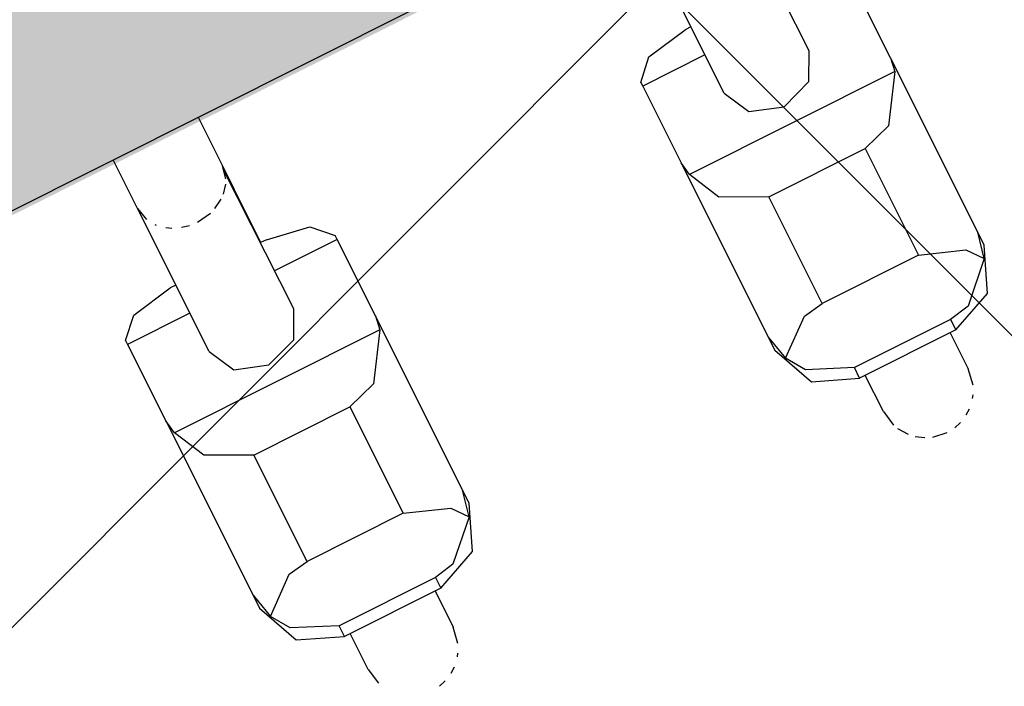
# Model space of a CAD drawing. Header units: metres. Extents: x 7472034 to 8439876, y 5890181 to 5961460.
# Tile 50 of 202: x 8439500.445 to 8439500.756, y 5890382.215 to 5890382.426. Entities that reach past the tile are written whole.
import ezdxf
from ezdxf import colors
from ezdxf.entities.mleader import LeaderData, LeaderLine
from ezdxf.math import Vec2, Vec3

# ---------------------------------------------------------------- set-up
doc = ezdxf.new("R2010")
doc.units = ezdxf.units.M
doc.header["$MEASUREMENT"] = 0
doc.linetypes.add('$0$L218_500', pattern=[1, 0.5, -0.5])
doc.linetypes.add('DASHDOT', pattern=[25.399999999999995, 12.7, -6.349999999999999, 0, -6.349999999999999])
doc.layers.get('0').update_dxf_attribs({"linetype": 'CONTINUOUS', "lineweight": 5})
doc.layers.get('Defpoints').update_dxf_attribs({"linetype": 'CONTINUOUS'})
for name, color, linetype, lineweight in [('### Krawężnik', 6, 'CONTINUOUS', 35), ('_a_widok', 7, 'CONTINUOUS', 5), ('_IS.KD.opis.2', 7, 'CONTINUOUS', 18), ('_T_LPG', 52, 'DASHDOT', 50), ('KOLOR-OBIEKT', 21, 'CONTINUOUS', 13), ('PALIWA', 1, 'CONTINUOUS', 20), ('ZAG-obrys 018 wymiary', 7, 'CONTINUOUS', 18), ('ZAG-OBRYS013', 7, 'CONTINUOUS', 13)]:
    doc.layers.add(name, color=color, linetype=linetype, lineweight=lineweight)
for name, color, linetype in [('100_rzut_wym_wew', 7, 'CONTINUOUS'), ('2D - Ogólne', 7, 'CONTINUOUS'), ('_IS.BLOK.KD.doziemne', 7, 'CONTINUOUS')]:
    doc.layers.add(name, color=color, linetype=linetype)
doc.layers.add('_IS_NO', color=11, linetype='CONTINUOUS', lineweight=20, plot=False)
doc.styles.add('DIM', font='simplex.shx', dxfattribs={"width": 0.8})
doc.styles.add('RS', font='Romans.shx', dxfattribs={"width": 0.7})
doc.dimstyles.new('DIM-WEW_500', dxfattribs={"dimscale": 5, "dimtxt": 18, "dimasz": 10, "dimexe": 4, "dimexo": 8, "dimgap": 5, "dimtad": 1, "dimlfac": 0.01, "dimzin": 9, "dimdsep": 46, "dimtxsty": 'DIM', "dimblk": 'ARCHTICK', "dimcen": 5, "dimclrt": 112, "dimadec": 4, "dimazin": 2, "dimtfac": 4, "dimtmove": 0, "dimatfit": 3, "dimldrblk": 'ARCHTICK', "dimfxl": 0, "dimtolj": 1, "dimlwd": 13, "dimarcsym": 0})
pattern_1 = [(45, (967499.202946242, -71042.94610979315), (-0.2245064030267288, 0.2245064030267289), []), (135, (967499.202946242, -71042.94610979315), (-0.2245064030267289, -0.2245064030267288), [])]
pattern_2 = [(45, (967499.2092647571, -71042.97165620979), (-0.2245064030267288, 0.2245064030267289), []), (135, (967499.2092647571, -71042.97165620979), (-0.2245064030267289, -0.2245064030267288), [])]

# ---------------------------------------------------------------- blocks, each defined once
blk = doc.blocks.new('dystr.4.w')
for p, q in [((7365190.579152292, 6042786.236293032), (7365190.574589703, 6042786.236293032)), ((7365190.640695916, 6042786.236293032), (7365190.579152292, 6042786.236293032)), ((7365190.636185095, 6042786.163016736), (7365190.636185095, 6042786.235569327)), ((7365190.667728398, 6042786.236293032), (7365190.640695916, 6042786.236293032)), ((7365190.669089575, 6042786.236293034), (7365190.667728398, 6042786.236293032)), ((7365190.667728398, 6042786.214293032), (7365190.667728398, 6042786.236293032)), ((7365190.554625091, 6042786.216293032), (7365190.558372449, 6042786.216293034)), ((7365190.554625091, 6042786.182293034), (7365190.554625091, 6042786.216293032)), ((7365190.55837245, 6042786.182293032), (7365190.558372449, 6042786.216293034)), ((7365190.581056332, 6042786.182293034), (7365190.581056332, 6042786.216293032)), ((7365190.581056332, 6042786.216293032), (7365190.618653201, 6042786.216293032)), ((7365190.618653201, 6042786.216293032), (7365190.618653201, 6042786.18229303)), ((7365190.677644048, 6042786.214293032), (7365190.677644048, 6042786.216293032)), ((7365190.541880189, 6042786.214293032), (7365190.554625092, 6042786.214293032)), ((7365190.654212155, 6042786.214293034), (7365190.704665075, 6042786.214293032)), ((7365190.704665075, 6042786.214293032), (7365190.721847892, 6042786.214293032)), ((7365190.554625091, 6042786.184293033), (7365190.541880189, 6042786.184293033)), ((7365190.55837245, 6042786.182293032), (7365190.554625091, 6042786.182293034)), ((7365190.618653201, 6042786.18229303), (7365190.581056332, 6042786.182293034)), ((7365190.654212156, 6042786.184293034), (7365190.703684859, 6042786.184482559)), ((7365190.667728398, 6042786.162293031), (7365190.667728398, 6042786.184344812)), ((7365190.677644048, 6042786.182293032), (7365190.677644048, 6042786.184382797)), ((7365190.677644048, 6042786.184293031), (7365190.704665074, 6042786.184293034)), ((7365190.704665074, 6042786.184293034), (7365190.679524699, 6042786.184390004)), ((7365190.721847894, 6042786.184293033), (7365190.704665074, 6042786.184293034)), ((7365190.721847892, 6042786.168793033), (7365190.721847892, 6042786.168793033)), ((7365190.574589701, 6042786.162293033), (7365190.579152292, 6042786.162293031)), ((7365190.579152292, 6042786.162293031), (7365190.640695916, 6042786.162293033)), ((7365190.640695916, 6042786.162293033), (7365190.667728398, 6042786.162293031)), ((7365190.667728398, 6042786.162293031), (7365190.669089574, 6042786.162293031)), ((7365190.579152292, 6042786.054293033), (7365190.574589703, 6042786.054293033)), ((7365190.640695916, 6042786.054293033), (7365190.579152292, 6042786.054293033)), ((7365190.667728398, 6042786.054293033), (7365190.640695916, 6042786.054293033)), ((7365190.669089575, 6042786.054293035), (7365190.667728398, 6042786.054293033)), ((7365190.667728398, 6042786.032293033), (7365190.667728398, 6042786.054293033)), ((7365190.636185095, 6042785.981016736), (7365190.636185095, 6042786.053569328)), ((7365190.554625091, 6042786.034293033), (7365190.558372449, 6042786.034293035)), ((7365190.554625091, 6042786.000293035), (7365190.554625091, 6042786.034293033)), ((7365190.55837245, 6042786.000293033), (7365190.558372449, 6042786.034293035)), ((7365190.581056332, 6042786.000293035), (7365190.581056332, 6042786.034293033)), ((7365190.581056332, 6042786.034293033), (7365190.618653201, 6042786.034293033)), ((7365190.618653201, 6042786.034293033), (7365190.618653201, 6042786.000293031)), ((7365190.677644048, 6042786.032293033), (7365190.677644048, 6042786.034293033)), ((7365190.541880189, 6042786.032293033), (7365190.554625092, 6042786.032293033)), ((7365190.654212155, 6042786.032293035), (7365190.704665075, 6042786.032293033)), ((7365190.554625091, 6042786.002293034), (7365190.541880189, 6042786.002293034)), ((7365190.654212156, 6042786.002293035), (7365190.703684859, 6042786.00248256)), ((7365190.55837245, 6042786.000293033), (7365190.554625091, 6042786.000293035)), ((7365190.618653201, 6042786.000293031), (7365190.581056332, 6042786.000293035)), ((7365190.574589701, 6042785.980293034), (7365190.579152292, 6042785.980293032)), ((7365190.579152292, 6042785.980293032), (7365190.640695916, 6042785.980293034)), ((7365190.640695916, 6042785.980293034), (7365190.667728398, 6042785.980293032))]:
    blk.add_line(p, q)
at = {"ltscale": 0.1}
blk.add_lwpolyline([(7365190.721847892, 6042786.108326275), (7365191.301847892, 6042786.108326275), (7365191.301847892, 6042786.290326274), (7365190.721847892, 6042786.290326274)], close=True, dxfattribs=at)
for points in [[(7365190.574589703, 6042786.236293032), (7365190.560472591, 6042786.230435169), (7365190.554625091, 6042786.216293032), (7365190.554625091, 6042786.216293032)], [(7365190.579152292, 6042786.236293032), (7365190.57073965, 6042786.234400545)], [(7365190.618653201, 6042786.216293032), (7365190.625654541, 6042786.230435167), (7365190.636185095, 6042786.235569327)], [(7365190.636185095, 6042786.235569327), (7365190.640695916, 6042786.236293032)], [(7365190.669089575, 6042786.236293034), (7365190.675138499, 6042786.230435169), (7365190.677644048, 6042786.216293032)], [(7365190.558372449, 6042786.216293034), (7365190.564667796, 6042786.230435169), (7365190.57073965, 6042786.234400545)], [(7365190.57073965, 6042786.234400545), (7365190.579988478, 6042786.223092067), (7365190.581056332, 6042786.216293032)], [(7365190.541880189, 6042786.214293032), (7365190.536618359, 6042786.213336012)], [(7365190.54188019, 6042786.214293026), (7365190.53661836, 6042786.213336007)], [(7365190.54188019, 6042786.214293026), (7365190.53661836, 6042786.213336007)], [(7365190.654212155, 6042786.214293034), (7365190.645523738, 6042786.209899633), (7365190.641924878, 6042786.199293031), (7365190.645523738, 6042786.18868643), (7365190.654212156, 6042786.184293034)], [(7365190.704665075, 6042786.214293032), (7365190.700346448, 6042786.213336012)], [(7365190.697681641, 6042786.211634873), (7365190.697369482, 6042786.21136276)], [(7365190.69526018, 6042786.208946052), (7365190.694314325, 6042786.207375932)], [(7365190.693140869, 6042786.204496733), (7365190.692581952, 6042786.202016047)], [(7365190.692377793, 6042786.199293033), (7365190.69306023, 6042786.19436363)], [(7365190.527177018, 6042786.196469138), (7365190.527836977, 6042786.194094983)], [(7365190.529163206, 6042786.191377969), (7365190.53047535, 6042786.189575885)], [(7365190.693714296, 6042786.19248972), (7365190.695450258, 6042786.189370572)], [(7365190.696607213, 6042786.187968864), (7365190.699056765, 6042786.185946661)], [(7365190.532916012, 6042786.18727927), (7365190.533885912, 6042786.186610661)], [(7365190.536618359, 6042786.185250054), (7365190.541880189, 6042786.184293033)], [(7365190.536618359, 6042786.185250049), (7365190.54188019, 6042786.184293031)], [(7365190.536618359, 6042786.185250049), (7365190.54188019, 6042786.184293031)], [(7365190.700553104, 6042786.185157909), (7365190.704665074, 6042786.184293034)], [(7365190.55462509, 6042786.182293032), (7365190.560472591, 6042786.168150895), (7365190.574589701, 6042786.162293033)], [(7365190.570739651, 6042786.164185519), (7365190.559652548, 6042786.175494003), (7365190.55837245, 6042786.182293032)], [(7365190.581056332, 6042786.182293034), (7365190.575804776, 6042786.168150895), (7365190.570739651, 6042786.164185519)], [(7365190.636185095, 6042786.163016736), (7365190.621760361, 6042786.172432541), (7365190.618653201, 6042786.182293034)], [(7365190.677644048, 6042786.182293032), (7365190.675138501, 6042786.168150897), (7365190.669089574, 6042786.162293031)], [(7365190.570739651, 6042786.164185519), (7365190.579152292, 6042786.162293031)], [(7365190.640695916, 6042786.162293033), (7365190.636185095, 6042786.163016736)], [(7365190.574589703, 6042786.054293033), (7365190.560472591, 6042786.04843517), (7365190.554625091, 6042786.034293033), (7365190.554625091, 6042786.034293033)], [(7365190.579152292, 6042786.054293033), (7365190.57073965, 6042786.052400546)], [(7365190.636185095, 6042786.053569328), (7365190.640695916, 6042786.054293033)], [(7365190.669089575, 6042786.054293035), (7365190.675138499, 6042786.04843517), (7365190.677644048, 6042786.034293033)], [(7365190.558372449, 6042786.034293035), (7365190.564667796, 6042786.04843517), (7365190.57073965, 6042786.052400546)], [(7365190.57073965, 6042786.052400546), (7365190.579988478, 6042786.041092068), (7365190.581056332, 6042786.034293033)], [(7365190.618653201, 6042786.034293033), (7365190.625654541, 6042786.048435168), (7365190.636185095, 6042786.053569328)], [(7365190.535090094, 6042786.03066146), (7365190.531977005, 6042786.028542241)], [(7365190.541880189, 6042786.032293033), (7365190.536618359, 6042786.031336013)], [(7365190.54188019, 6042786.032293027), (7365190.53661836, 6042786.031336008)], [(7365190.54188019, 6042786.032293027), (7365190.53661836, 6042786.031336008)], [(7365190.654212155, 6042786.032293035), (7365190.645523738, 6042786.027899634), (7365190.641924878, 6042786.017293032), (7365190.645523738, 6042786.00668643), (7365190.654212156, 6042786.002293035)], [(7365190.530343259, 6042786.026852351), (7365190.528655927, 6042786.024324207)], [(7365190.527655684, 6042786.021970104), (7365190.526909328, 6042786.017293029)], [(7365190.527177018, 6042786.014469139), (7365190.527836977, 6042786.012094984)], [(7365190.529163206, 6042786.009377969), (7365190.53047535, 6042786.007575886)], [(7365190.532916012, 6042786.005279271), (7365190.533885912, 6042786.004610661)], [(7365190.536618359, 6042786.003250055), (7365190.541880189, 6042786.002293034)], [(7365190.536618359, 6042786.003250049), (7365190.54188019, 6042786.002293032)], [(7365190.536618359, 6042786.003250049), (7365190.54188019, 6042786.002293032)], [(7365190.55462509, 6042786.000293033), (7365190.560472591, 6042785.986150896), (7365190.574589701, 6042785.980293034)], [(7365190.570739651, 6042785.98218552), (7365190.559652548, 6042785.993494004), (7365190.55837245, 6042786.000293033)], [(7365190.581056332, 6042786.000293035), (7365190.575804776, 6042785.986150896), (7365190.570739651, 6042785.98218552)], [(7365190.636185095, 6042785.981016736), (7365190.621760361, 6042785.990432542), (7365190.618653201, 6042786.000293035)], [(7365190.570739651, 6042785.98218552), (7365190.579152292, 6042785.980293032)], [(7365190.640695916, 6042785.980293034), (7365190.636185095, 6042785.981016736)]]:
    blk.add_lwpolyline(points)
blk = doc.blocks.new('A$C7D7B3C0A')
at = {"layer": '2D - Ogólne', "lineweight": 5, "rotation": 180.0000000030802}
blk.add_blockref('dystr.4.w', (7365202.711523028, 6042788.803173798), dxfattribs=at)
blk = doc.blocks.new('_Oblique')
at = {"color": 0, "linetype": 'ByBlock', "lineweight": -2}
blk.add_line((-0.5, -0.5), (0.5, 0.5), dxfattribs=at)
blk = doc.blocks.new('*D80')
at = {"layer": 'Defpoints', "color": 0, "linetype": 'Continuous', "lineweight": 60}
for p in [(8439499.288762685, 5890395.196211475), (8439510.439764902, 5890383.669162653), (8439506.139698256, 5890381.515762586)]:
    blk.add_point(p, dxfattribs=at)
at = {"layer": 'ZAG-obrys 018 wymiary', "color": 0, "linetype": 'Continuous', "lineweight": -2}
for p, q in [((8439500.004080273, 5890395.554430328), (8439503.946488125, 5890397.528720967)), ((8439506.855015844, 5890381.87398144), (8439510.797423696, 5890383.84827208))]:
    blk.add_line(p, q, dxfattribs=at)
at = {"layer": 'ZAG-obrys 018 wymiary', "color": 0, "linetype": 'Continuous', "lineweight": 13}
blk.add_line((8439503.588829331, 5890397.349611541), (8439510.439764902, 5890383.669162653), dxfattribs=at)
at = {"layer": 'ZAG-obrys 018 wymiary', "color": 0, "linetype": 'Continuous', "lineweight": 13, "xscale": 0.3, "yscale": 0.3, "zscale": 0.3}
for p, rotation in [((8439503.588829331, 5890397.349611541), 116.6009277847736), ((8439510.439764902, 5890383.669162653), 296.6009277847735)]:
    blk.add_blockref('_Oblique', p, dxfattribs=dict(at, rotation=rotation))
at = {"layer": 'ZAG-obrys 018 wymiary', "color": 112, "linetype": 'Continuous', "lineweight": 25, "insert": (8439508.246278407, 5890389.389239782), "char_height": 0.8, "attachment_point": 5, "rotation": 296.6009277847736, "style": 'RS'}
blk.add_mtext('\\A1;15.3', dxfattribs=at)
blk = doc.blocks.new('_ArchTick')
at = {"layer": '100_rzut_wym_wew', "color": 0, "linetype": 'Continuous', "const_width": 0.15}
blk.add_lwpolyline([(-0.5, -0.5), (0.5, 0.5)], dxfattribs=at)
blk = doc.blocks.new('*D102')
at = {"layer": 'Defpoints', "color": 0, "linetype": 'Continuous', "lineweight": 60}
for p in [(8439508.583486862, 5890382.740478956), (8439499.059733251, 5890379.425490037), (8439499.642017, 5890378.262743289)]:
    blk.add_point(p, dxfattribs=at)
at = {"layer": 'ZAG-obrys 018 wymiary', "color": 0, "linetype": 'Continuous', "lineweight": -2}
for p, q in [((8439508.225268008, 5890383.455796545), (8439507.822093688, 5890384.260884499)), ((8439499.283798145, 5890378.978060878), (8439498.880623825, 5890379.783148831))]:
    blk.add_line(p, q, dxfattribs=at)
at = {"layer": 'ZAG-obrys 018 wymiary', "color": 0, "linetype": 'Continuous', "lineweight": 13}
blk.add_line((8439508.001203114, 5890383.903225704), (8439499.059733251, 5890379.425490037), dxfattribs=at)
at = {"layer": 'ZAG-obrys 018 wymiary', "color": 0, "linetype": 'Continuous', "lineweight": 13, "xscale": 0.3, "yscale": 0.3, "zscale": 0.3}
for p, rotation in [((8439508.001203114, 5890383.903225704), 26.60092778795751), ((8439499.059733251, 5890379.425490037), 206.6009277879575)]:
    blk.add_blockref('_Oblique', p, dxfattribs=dict(at, rotation=rotation))
at = {"layer": 'ZAG-obrys 018 wymiary', "color": 112, "linetype": 'Continuous', "lineweight": 25, "insert": (8439503.2841115, 5890382.212017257), "char_height": 0.8, "attachment_point": 5, "rotation": 26.600927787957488, "style": 'RS'}
blk.add_mtext('\\A1;10', dxfattribs=at)
blk = doc.blocks.new('*D142')
at = {"layer": 'Defpoints', "color": 0, "linetype": 'Continuous', "lineweight": 60}
for p in [(8439501.07687633, 5890391.760996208), (8439499.839085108, 5890366.792824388), (8439500.37198268, 5890366.766406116)]:
    blk.add_point(p, dxfattribs=at)
at = {"layer": 'ZAG-obrys 018 wymiary', "color": 0, "linetype": 'Continuous', "lineweight": 13}
blk.add_line((8439501.609773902, 5890391.734577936), (8439500.37198268, 5890366.766406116), dxfattribs=at)
at = {"layer": 'ZAG-obrys 018 wymiary', "color": 0, "linetype": 'Continuous', "lineweight": -2}
for p, q in [((8439501.609773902, 5890391.734577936), (8439502.009283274, 5890391.714772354)), ((8439500.37198268, 5890366.766406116), (8439500.771492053, 5890366.746600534))]:
    blk.add_line(p, q, dxfattribs=at)
at = {"layer": 'ZAG-obrys 018 wymiary', "color": 0, "linetype": 'Continuous', "lineweight": 13, "xscale": 0.3, "yscale": 0.3, "zscale": 0.3}
for p, rotation in [((8439501.609773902, 5890391.734577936), 87.16189876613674), ((8439500.37198268, 5890366.766406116), 267.1618987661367)]:
    blk.add_blockref('_Oblique', p, dxfattribs=dict(at, rotation=rotation))
at = {"layer": 'ZAG-obrys 018 wymiary', "color": 112, "linetype": 'Continuous', "lineweight": 25, "insert": (8439500.180271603, 5890375.01709125), "char_height": 0.8, "attachment_point": 5, "rotation": 87.16189876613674, "style": 'RS'}
blk.add_mtext('\\A1;25', dxfattribs=at)
blk = doc.blocks.new('*D144')
at = {"layer": 'Defpoints', "color": 0, "linetype": 'Continuous', "lineweight": 60}
for p in [(8439499.048492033, 5890390.910444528), (8439493.19273551, 5890368.256074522), (8439494.279393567, 5890367.975192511)]:
    blk.add_point(p, dxfattribs=at)
at = {"layer": 'ZAG-obrys 018 wymiary', "color": 0, "linetype": 'Continuous', "lineweight": -2}
for p, q in [((8439499.823035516, 5890390.71023865), (8439500.522421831, 5890390.529459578)), ((8439493.967278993, 5890368.055868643), (8439494.666665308, 5890367.875089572))]:
    blk.add_line(p, q, dxfattribs=at)
at = {"layer": 'ZAG-obrys 018 wymiary', "color": 0, "linetype": 'Continuous', "lineweight": 13}
blk.add_line((8439500.13515009, 5890390.629562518), (8439494.279393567, 5890367.975192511), dxfattribs=at)
at = {"layer": 'ZAG-obrys 018 wymiary', "color": 0, "linetype": 'Continuous', "lineweight": 13, "xscale": 0.3, "yscale": 0.3, "zscale": 0.3}
for p, rotation in [((8439500.13515009, 5890390.629562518), 75.5072587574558), ((8439494.279393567, 5890367.975192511), 255.5072587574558)]:
    blk.add_blockref('_Oblique', p, dxfattribs=dict(at, rotation=rotation))
at = {"layer": 'ZAG-obrys 018 wymiary', "color": 112, "linetype": 'Continuous', "lineweight": 25, "insert": (8439497.511322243, 5890382.876199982), "char_height": 0.8, "attachment_point": 5, "rotation": 75.5072587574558, "style": 'RS'}
blk.add_mtext('\\A1;23.4', dxfattribs=at)
blk = doc.blocks.new('A$C1D2679FE')
at = {"layer": 'KOLOR-OBIEKT', "lineweight": 9, "ltscale": 200}
h = blk.add_hatch(dxfattribs=at)
h.set_pattern_fill('ANSI37', color=253, scale=0.1, angle=16)
h.set_pattern_definition([(61, (-7471780.020262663, -5961378.212846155), (-0.2776917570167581, 0.153927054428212), []), (151, (-7471780.020262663, -5961378.212846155), (-0.153927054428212, -0.2776917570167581), [])])
edge = h.paths.add_edge_path()
edge.add_line((196.975401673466, 33.54016214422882), (192.3495923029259, 34.13512154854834))
edge.add_line((192.3495923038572, 34.13512154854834), (187.7176397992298, 34.7308710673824))
edge.add_line((187.7176398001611, 34.7308710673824), (178.5077782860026, 36.15998750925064))
edge.add_line((178.5077782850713, 36.15998750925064), (176.6601969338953, 36.5026140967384))
edge.add_arc((181.3685569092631, 38.18527459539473), 5.000000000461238, 199.6657310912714, 261.1796204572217)
edge.add_line((180.6018702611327, 33.24440507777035), (187.358021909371, 32.19603671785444))
edge.add_line((187.3580219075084, 32.19603671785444), (192.0230219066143, 31.59603671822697))
edge.add_line((192.0230219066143, 31.59603671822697), (196.6880219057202, 30.9960367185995))
edge.add_line((196.6880219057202, 30.9960367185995), (201.9780219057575, 30.48103671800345))
edge.add_line((201.9780219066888, 30.48103671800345), (207.2680219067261, 29.96603671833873))
edge.add_line((207.2680219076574, 29.96603671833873), (216.468021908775, 29.35603671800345))
edge.add_line((216.4680219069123, 29.35603671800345), (221.8830219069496, 29.11103671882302))
edge.add_line((221.8830219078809, 29.11103671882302), (227.2980219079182, 28.86603671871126))
edge.add_line((227.2980219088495, 28.86603671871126), (233.718021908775, 28.60103671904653))
edge.add_line((233.7180219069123, 28.60103671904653), (240.1380219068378, 28.33603671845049))
edge.add_line((240.1380219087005, 28.33603671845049), (245.3280219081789, 28.076036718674))
edge.add_line((245.3280219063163, 28.076036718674), (246.1380219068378, 28.00603671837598))
edge.add_line((246.1380219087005, 28.00603671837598), (248.4280219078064, 27.98603671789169))
edge.add_line((248.4280219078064, 27.98603671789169), (251.4080219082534, 28.33603671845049))
edge.add_line((251.4080219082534, 28.33603671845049), (255.3380219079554, 29.13603671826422))
edge.add_line((255.3380219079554, 29.13603671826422), (258.1480219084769, 30.35603671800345))
edge.add_line((258.1480219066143, 30.35603671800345), (260.6280219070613, 32.076036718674))
edge.add_line((260.6280219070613, 32.076036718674), (262.7080219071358, 34.29603671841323))
edge.add_line((262.7080219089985, 34.29603671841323), (264.3880219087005, 36.826036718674))
edge.add_line((264.3880219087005, 36.826036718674), (265.608021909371, 39.59603671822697))
edge.add_line((265.6080219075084, 39.59603671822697), (266.4080219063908, 42.53603671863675))
edge.add_line((266.4080219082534, 42.53603671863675), (266.6380219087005, 45.60603671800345))
edge.add_line((266.6380219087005, 45.60603671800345), (266.3380219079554, 48.59603671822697))
edge.add_line((266.3380219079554, 48.59603671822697), (265.628021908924, 51.53603671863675))
edge.add_line((265.6280219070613, 51.53603671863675), (264.5280219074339, 54.28603671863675))
edge.add_line((264.5280219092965, 54.28603671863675), (263.3880219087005, 57.11603671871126))
edge.add_line((263.3880219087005, 57.11603671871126), (262.5430219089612, 59.47103671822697))
edge.add_line((262.5430219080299, 59.47103671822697), (261.6980219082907, 61.826036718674))
edge.add_line((261.6980219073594, 61.826036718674), (260.5980219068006, 65.15103671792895))
edge.add_line((260.5980219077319, 65.15103671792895), (259.4980219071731, 68.47603671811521))
edge.add_line((259.4980219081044, 68.47603671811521), (257.3916487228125, 67.77919145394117))
edge.add_line((257.3916487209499, 67.77919145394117), (258.1675714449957, 64.34697791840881))
edge.add_line((258.167571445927, 64.34697791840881), (259.2776264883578, 60.99158426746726))
edge.add_line((259.2776264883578, 60.99158426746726), (260.1334384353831, 58.60645156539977))
edge.add_line((260.1334384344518, 58.60645156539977), (260.9950570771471, 56.20513570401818))
edge.add_line((260.9950570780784, 56.20513570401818), (262.1522789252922, 53.33238322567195))
edge.add_line((262.1522789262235, 53.33238322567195), (263.1827648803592, 50.75616833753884))
edge.add_line((263.1827648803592, 50.75616833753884), (263.8083402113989, 48.16575780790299))
edge.add_line((263.8083402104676, 48.16575780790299), (264.0684198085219, 45.57363114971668))
edge.add_line((264.0684198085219, 45.57363114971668), (263.8734869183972, 42.97170083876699))
edge.add_line((263.8734869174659, 42.97170083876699), (263.1880731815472, 40.45280535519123))
edge.add_line((263.1880731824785, 40.45280535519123), (262.1337886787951, 38.05906103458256))
edge.add_line((262.1337886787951, 38.05906103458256), (260.6936748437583, 35.89031817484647))
edge.add_line((260.6936748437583, 35.89031817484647), (258.9457271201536, 34.02472012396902))
edge.add_line((258.9457271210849, 34.02472012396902), (256.8967191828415, 32.60363397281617))
edge.add_line((256.8967191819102, 32.60363397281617), (254.5645412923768, 31.59108698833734))
edge.add_line((254.5645412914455, 31.59108698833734), (251.0026761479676, 30.86602538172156))
edge.add_line((251.0026761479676, 30.86602538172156), (248.2893446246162, 30.54734550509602))
edge.add_line((248.2893446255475, 30.54734550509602), (246.2595893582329, 30.56507262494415))
edge.add_line((246.2595893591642, 30.56507262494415), (245.5023283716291, 30.63051493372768))
edge.add_line((245.5023283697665, 30.63051493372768), (240.2548571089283, 30.89339403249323))
edge.add_line((240.2548571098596, 30.89339403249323), (233.8236017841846, 31.1588586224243))
edge.add_line((233.8236017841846, 31.1588586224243), (227.4086662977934, 31.42364957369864))
edge.add_line((227.4086662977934, 31.42364957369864), (221.9987299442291, 31.66842047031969))
edge.add_line((221.9987299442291, 31.66842047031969), (217.4544723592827, 31.90290945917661))
edge.add_line((217.4544723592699, 31.90290945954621), (217.0910134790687, 31.92589690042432))
edge.add_line((217.0910134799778, 31.92589689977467), (214.8768218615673, 32.06593639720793))
edge.add_line((214.876821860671, 32.06593639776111), (207.0033997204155, 32.56390146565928))
edge.add_line((207.0033997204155, 32.56390146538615), (202.2260741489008, 33.02899081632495))
edge.add_line((202.2260741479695, 33.02899081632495), (196.975401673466, 33.54016214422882))
blk = doc.blocks.new('A$C2C426404')
at = {"layer": '_IS_NO', "ltscale": 0.1}
for points, knots in [([(81.48853297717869, 15.975331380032), (78.87586907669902, 16.84686399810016), (76.26450027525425, 17.78992713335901), (72.03847445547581, 21.67736706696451), (65.0990158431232, 30.09408769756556), (58.79946133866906, 33.34467344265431), (58.26247850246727, 34.11525447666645)], [0, 0, 0, 0, 1.278992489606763, 7.78914044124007, 15.74750070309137, 27.64022902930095, 27.64022902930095, 27.64022902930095, 27.64022902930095]), ([(55.69703794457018, 26.44192530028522, 8.07171421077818e-08), (60.47702913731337, 24.37489471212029, 4.118097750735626e-07), (65.41527824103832, 21.38608461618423, 8.932878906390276e-07), (68.42167646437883, 18.98607052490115, -1.681326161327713e-07), (71.60992970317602, 12.73766223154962), (75.29265419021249, 11.98629271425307, 1.662301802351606e-08), (79.75433884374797, 11.20084950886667)], [13.0881689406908, 13.0881689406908, 13.0881689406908, 13.0881689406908, 21.71831455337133, 28.5577747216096, 34.1003045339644, 40.71973107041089, 40.71973107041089, 40.71973107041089, 40.71973107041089]), ([(27.67626924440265, 23.09287754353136, 1.829566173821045e-06), (31.68315875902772, 23.09132452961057, 2.263426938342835e-06), (38.09081487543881, 23.52010669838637, 2.956097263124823e-06), (46.0190905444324, 20.44823641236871), (52.02710655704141, 18.01596992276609, 1.18983141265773e-07), (57.48081744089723, 14.61059598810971, 3.880691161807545e-08), (63.15046560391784, 12.16836789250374), (64.01579423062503, 9.527138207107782), (68.70553139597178, 8.717305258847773), (72.93792583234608, 7.781059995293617)], [0, 0, 0, 0, 11.95042031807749, 19.07916594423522, 25.47980302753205, 30.85202744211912, 32.94528240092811, 39.66304915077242, 46.67346183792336, 46.67346183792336, 46.67346183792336, 46.67346183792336])]:
    blk.add_open_spline(points, degree=3, knots=knots, dxfattribs=at)
at = {"layer": '_IS_NO'}
for points, knots in [([(50.6228041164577, 30.56321178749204, 1.829566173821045e-06), (53.11749188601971, 30.21319374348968), (56.38514522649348, 30.67444155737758), (60.99540497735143, 30.04553546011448), (68.19327101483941, 22.54355850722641, -2.469325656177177e-08), (70.8769634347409, 19.46133922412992, 5.150448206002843e-09), (74.71212187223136, 14.31917844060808, -1.219795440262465e-09), (78.88802252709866, 13.86142715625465), (82.75564656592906, 12.70757211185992)], [0, 0, 0, 0, 7.578698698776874, 9.67195365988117, 16.27655537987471, 24.33370670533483, 30.35915105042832, 36.79354326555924, 36.79354326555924, 36.79354326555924, 36.79354326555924]), ([(22.24795573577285, 20.37028996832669, 1.829566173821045e-06), (26.42848519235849, 20.36833205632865, 2.595275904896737e-06), (34.77398029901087, 19.71811303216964, 3.653563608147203e-06), (38.92662956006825, 20.04217899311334, -5.197057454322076e-07), (43.77274004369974, 17.83557516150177, 1.833094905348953e-07), (51.08127841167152, 15.06439746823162, -1.538063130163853e-07), (58.09044384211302, 9.696452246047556, 2.324577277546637e-08), (65.34780037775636, 7.091900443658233, 5.796258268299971e-09), (69.6463277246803, 6.131249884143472)], [0, 0, 0, 0, 12.09868180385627, 16.72159260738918, 20.95800891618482, 26.67839108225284, 41.1845399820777, 48.39980958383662, 48.39980958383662, 48.39980958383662, 48.39980958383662]), ([(61.00408007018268, 18.25321295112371, -1.4627991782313e-07), (63.26592587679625, 17.29233643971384, -1.146969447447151e-07), (66.21503704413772, 16.0340788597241, -3.511225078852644e-09), (68.00314718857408, 11.12305079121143, -2.577520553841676e-08), (71.87222415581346, 10.22267535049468, -9.073252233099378e-09), (76.34470127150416, 9.479967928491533)], [23.00202883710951, 23.00202883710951, 23.00202883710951, 23.00202883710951, 32.14254341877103, 37.86969472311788, 44.68132462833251, 44.68132462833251, 44.68132462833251, 44.68132462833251])]:
    blk.add_open_spline(points, degree=3, knots=knots, dxfattribs=at)
blk = doc.blocks.new('JPII.KD_aktualizacja rzędnych_20.12.2024')
at = {"layer": '_IS.KD.opis.2', "color": 0}
ml = blk.add_multileader_mtext('Standard', dxfattribs=at)
ml.set_content('\\A1;\\pxt7;{\\H0.7x;\\C256;\\S132,48/;}', style='RS')
ml.set_leader_properties()
ml.build(insert=Vec2(0, 0))
ml.multileader.update_dxf_attribs({"text_left_attachment_type": 2, "text_right_attachment_type": 2, "dogleg_length": 0.2, "arrow_head_size": 0.25})
ctx = ml.context
ctx.base_point, ctx.char_height, ctx.arrow_head_size, ctx.landing_gap_size, ctx.plane_origin = Vec3(8438644.03403634, 5890679.580975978), 0.75, 0.25, 0.3, Vec3(8438593.197980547, 5890647.838351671)
ctx.left_attachment, ctx.right_attachment, ctx.text_align_type = 2, 2, 1
notes = []
notes.append((ctx, [(1, (1, 1, 0), (8438646.60153634, 5890679.580975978), (-1, 0), 0.2, [(0, [(8438647.431608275, 5890676.083578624)], 0, [])])]))
ctx.mtext.insert, ctx.mtext.width, ctx.mtext.alignment, ctx.mtext.flow_direction = Vec3(8438645.21778634, 5890679.980975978), 9.34447490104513, 2, 5
ml = blk.add_multileader_mtext('Standard', dxfattribs=at)
ml.set_content('\\A1;{\\C134;W8\\H0.7x;\\C256;\\S134,30/133,52;}', style='RS')
ml.set_leader_properties()
ml.build(insert=Vec2(0, 0))
ml.multileader.update_dxf_attribs({"text_left_attachment_type": 2, "text_right_attachment_type": 2, "dogleg_length": 0.2, "arrow_head_size": 0.25})
ctx = ml.context
ctx.base_point, ctx.char_height, ctx.arrow_head_size, ctx.landing_gap_size, ctx.plane_origin, ctx.plane_x_axis, ctx.plane_y_axis = Vec3(8438640.895523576, 5890676.213889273), 0.75, 0.25, 0.3, Vec3(8438652.010825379, 5890634.622231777), Vec3(0.898794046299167, 0.4383711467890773), Vec3(-0.4383711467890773, 0.898794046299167)
ctx.left_attachment, ctx.right_attachment, ctx.text_align_type = 2, 2, 1
notes.append((ctx, [(0, (1, 1, 0), (8438640.715764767, 5890676.126215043), (0.898794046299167, 0.4383711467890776), 0.2000000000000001, [(3, [(8438640.292422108, 5890674.765481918)], 0, [])])]))
ctx.mtext.insert, ctx.mtext.text_direction, ctx.mtext.rotation, ctx.mtext.width, ctx.mtext.alignment, ctx.mtext.flow_direction = Vec3(8438642.11899846, 5890677.603346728), Vec3(0.898794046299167, 0.4383711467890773), 0.4537856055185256, 6.184238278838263, 2, 5
for ctx, leaders in notes:
    for number, flags, end, landing, length, lines in leaders:
        leader = LeaderData()
        leader.index, (leader.has_last_leader_line, leader.has_dogleg_vector, leader.attachment_direction) = number, flags
        leader.last_leader_point, leader.dogleg_vector, leader.dogleg_length = Vec3(end), Vec3(landing), length
        for number, points, colour, breaks in lines:
            line = LeaderLine()
            line.index, line.vertices, line.color, line.breaks = number, Vec3.list(points), colors.encode_raw_color(colour), breaks
            leader.lines.append(line)
        ctx.leaders.append(leader)

msp = doc.modelspace()

# ---------------------------------------------------------------- hatches: boundary and pattern name
at = {"layer": 'KOLOR-OBIEKT', "lineweight": 9}
h = msp.add_hatch(dxfattribs=at)
h.set_pattern_fill('ANSI37', color=73, scale=0.1)
h.set_pattern_definition(pattern_2)
edge = h.paths.add_edge_path()
edge.add_arc((8439443.60123986, 5890379.17988472), 6.652831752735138, 296.7043321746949, 335.0331150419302)
edge.add_arc((8439476.194075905, 5890367.917634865), 27.87464989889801, 155.1393615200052, 162.3446315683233, ccw=False)
edge.add_arc((8439457.399943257, 5890376.211109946), 7.345078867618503, 127.98309878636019, 152.2023641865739, ccw=False)
edge.add_arc((8439457.741930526, 5890376.488713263), 7.349948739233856, 107.1989600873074, 131.4182254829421, ccw=False)
edge.add_line((8439455.568618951, 5890383.509999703), (8439473.898437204, 5890392.710084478))
edge.add_arc((8439481.742870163, 5890376.384611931), 18.11232128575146, 99.26977735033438, 115.6644084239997, ccw=False)
edge.add_line((8439478.825278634, 5890394.260401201), (8439481.377171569, 5890394.321440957))
edge.add_arc((8439482.909595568, 5890377.390082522), 17.00056533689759, 88.22393661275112, 95.17163768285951, ccw=False)
edge.add_arc((8439482.561499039, 5890405.235869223), 10.88860248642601, 274.6092070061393, 298.9976789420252)
edge.add_arc((8443006.923870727, 5883371.657126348), 7856.29059094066, 116.59181359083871, 116.61107962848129, ccw=False)
edge.add_arc((8439465.895823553, 5890431.340313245), 42.15757971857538, 305.2087751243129, 306.7865132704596)
edge.add_arc((8439488.80074795, 5890400.283338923), 3.577668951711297, 310.8590814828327, 340.7280968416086)
edge.add_line((8439492.177934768, 5890399.102523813), (8439493.275267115, 5890403.980640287))
edge.add_line((8439493.275267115, 5890403.980640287), (8439502.266345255, 5890408.28072203))
edge.add_line((8439502.266345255, 5890408.28072203), (8439504.844191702, 5890407.694009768))
edge.add_line((8439504.844191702, 5890407.694009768), (8439506.125281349, 5890405.329609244))
edge.add_arc((8439507.019670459, 5890405.776898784), 0.9999999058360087, 206.5699188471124, 283.6833393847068)
edge.add_line((8439507.256226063, 5890404.805280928), (8439511.624560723, 5890406.970734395))
edge.add_line((8439511.624560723, 5890406.970734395), (8439511.39896348, 5890407.420225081))
edge.add_line((8439511.39896348, 5890407.420225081), (8439510.561982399, 5890407.017405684))
edge.add_line((8439510.561982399, 5890407.017405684), (8439509.330427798, 5890409.481424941))
edge.add_line((8439509.330427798, 5890409.481424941), (8439512.635426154, 5890411.138401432))
edge.add_line((8439512.635426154, 5890411.138401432), (8439512.638568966, 5890411.136467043))
edge.add_line((8439512.638568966, 5890411.136467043), (8439515.998443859, 5890412.829496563))
edge.add_line((8439515.998443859, 5890412.829496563), (8439517.239018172, 5890410.325621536))
edge.add_line((8439517.239018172, 5890410.325621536), (8439513.919446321, 5890408.633274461))
edge.add_line((8439513.919446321, 5890408.633274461), (8439514.091312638, 5890408.235941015))
edge.add_line((8439514.091312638, 5890408.235941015), (8439518.839102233, 5890410.604261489))
edge.add_line((8439518.839102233, 5890410.604261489), (8439518.585943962, 5890412.843737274))
edge.add_line((8439518.585943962, 5890412.843737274), (8439518.274555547, 5890413.628049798))
edge.add_line((8439518.274555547, 5890413.628049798), (8439517.839658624, 5890414.494365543))
edge.add_line((8439517.839658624, 5890414.494365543), (8439524.310164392, 5890417.742607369))
edge.add_line((8439524.310164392, 5890417.742607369), (8439525.122207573, 5890416.124990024))
edge.add_line((8439525.122207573, 5890416.124990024), (8439526.840645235, 5890414.670893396))
edge.add_line((8439526.840645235, 5890414.670893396), (8439527.244697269, 5890414.489695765))
edge.add_arc((8439552.769967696, 5890317.570311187), 100.2242811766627, 102.79246926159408, 104.75471345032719, ccw=False)
edge.add_arc((8439529.321881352, 5890420.105147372), 4.960037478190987, 284.6730648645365, 320.3902958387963)
edge.add_arc((8435016.013859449, 5889290.11735932), 4655.555010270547, 14.00691021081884, 14.04831962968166)
edge.add_line((8439532.327549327, 5890420.207226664), (8439525.877549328, 5890423.127226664))
edge.add_line((8439525.877549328, 5890423.127226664), (8439431.028022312, 5890376.803268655))
edge.add_line((8439431.028022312, 5890376.803268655), (8439435.479127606, 5890375.417226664))
edge.add_line((8439435.479127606, 5890375.417226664), (8439446.590932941, 5890373.236661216))
edge = h.paths.add_edge_path()
edge.add_arc((8439530.228804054, 5890405.916425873), 3.001836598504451, 99.44813666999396, 208.2631515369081)
edge.add_line((8439527.5848402, 5890404.494990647), (8439533.209264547, 5890393.206690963))
edge.add_line((8439533.209264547, 5890393.206690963), (8439519.17443581, 5890386.185049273))
edge.add_line((8439519.17443581, 5890386.185049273), (8439523.57812012, 5890377.411604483))
edge.add_line((8439523.57812012, 5890377.411604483), (8439517.455507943, 5890374.324033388))
edge.add_line((8439517.455507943, 5890374.324033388), (8439517.445860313, 5890374.319191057))
edge.add_line((8439517.445860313, 5890374.319191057), (8439517.33905848, 5890374.265585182))
edge.add_line((8439517.33905848, 5890374.265585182), (8439516.815779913, 5890375.308140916))
edge.add_line((8439516.815779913, 5890375.308140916), (8439511.370501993, 5890372.574998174))
edge.add_line((8439511.370501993, 5890372.574998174), (8439511.888417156, 5890371.529804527))
edge.add_line((8439511.888417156, 5890371.529804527), (8439506.425671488, 5890368.787948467))
edge.add_line((8439506.425671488, 5890368.787948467), (8439505.890341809, 5890369.841556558))
edge.add_line((8439505.890341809, 5890369.841556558), (8439505.8884594, 5890369.869391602))
edge.add_line((8439505.8884594, 5890369.869391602), (8439500.283276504, 5890366.97762632))
edge.add_line((8439500.283276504, 5890366.97762632), (8439519.478066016, 5890366.160130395))
edge.add_line((8439519.478066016, 5890366.160130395), (8439542.767549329, 5890378.417226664))
edge.add_line((8439542.767549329, 5890378.417226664), (8439538.675788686, 5890394.802262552))
edge.add_line((8439538.675788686, 5890394.802262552), (8439537.066416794, 5890401.238139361))
edge.add_line((8439537.066416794, 5890401.238139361), (8439535.557306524, 5890407.69906358))
edge.add_arc((8439531.145391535, 5890400.872499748), 8.128158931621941, 57.12596579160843, 99.98506404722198)
edge = h.paths.add_edge_path()
edge.add_line((8439470.194509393, 5890384.137651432), (8439461.355169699, 5890379.697090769))
edge.add_line((8439461.355169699, 5890379.697090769), (8439460.080861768, 5890379.068371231))
edge.add_line((8439460.080861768, 5890379.068371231), (8439457.869254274, 5890377.642639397))
edge.add_arc((8439460.609507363, 5890373.444653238), 5.013190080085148, 123.1346622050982, 204.022759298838)
edge.add_line((8439456.030540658, 5890371.403786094), (8439459.447549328, 5890370.707226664))
edge.add_line((8439459.447549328, 5890370.707226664), (8439480.497107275, 5890367.736747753))
edge.add_line((8439480.497107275, 5890367.736747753), (8439497.963342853, 5890367.082590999))
edge.add_line((8439497.963342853, 5890367.082590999), (8439496.62020549, 5890369.722641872))
edge.add_line((8439496.62020549, 5890369.722641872), (8439494.91788047, 5890373.087302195))
edge.add_arc((8439489.468037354, 5890366.363615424), 8.654984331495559, 50.97371617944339, 58.22889977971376)
edge.add_line((8439494.025120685, 5890373.721722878), (8439490.036071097, 5890376.575637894))
edge.add_line((8439490.036071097, 5890376.575637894), (8439489.954459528, 5890375.592465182))
edge.add_line((8439489.954459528, 5890375.592465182), (8439490.917133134, 5890375.538648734))
edge.add_line((8439490.917133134, 5890375.538648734), (8439490.678913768, 5890371.956837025))
edge.add_line((8439490.678913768, 5890371.956837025), (8439482.55041443, 5890372.440399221))
edge.add_line((8439482.55041443, 5890372.440399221), (8439482.851718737, 5890376.020734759))
edge.add_line((8439482.851718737, 5890376.020734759), (8439487.354100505, 5890375.749064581))
edge.add_line((8439487.354100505, 5890375.749064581), (8439487.521080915, 5890378.34061919))
edge.add_line((8439487.521080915, 5890378.34061919), (8439481.803471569, 5890382.401025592))
edge.add_arc((8439487.942466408, 5890392.088814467), 11.46911116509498, 231.6002274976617, 237.6382272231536, ccw=False)
edge.add_line((8439480.818489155, 5890383.100518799), (8439480.351152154, 5890383.41057529))
edge.add_line((8439480.351152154, 5890383.41057529), (8439479.210044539, 5890382.939428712))
edge.add_line((8439479.210044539, 5890382.939428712), (8439480.412913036, 5890383.399613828))
edge.add_arc((8439474.682487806, 5890375.167564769), 10.03017472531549, 55.15777404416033, 116.5800473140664)
h.paths.add_polyline_path([(8439461.898919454, 5890370.792156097), (8439462.257176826, 5890373.552492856)], flags=16)
h = msp.add_hatch(dxfattribs=at)
h.set_pattern_fill('ANSI37', color=253, scale=0.1)
h.set_pattern_definition(pattern_2)
edge = h.paths.add_edge_path()
edge.add_arc((8439529.163071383, 5890420.279666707), 5.193757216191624, 276.50229096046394, 320.0240354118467, ccw=False)
edge.add_line((8439529.751227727, 5890415.119319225), (8439525.812744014, 5890414.153171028))
edge.add_line((8439525.812744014, 5890414.153171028), (8439519.208160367, 5890410.804184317))
edge.add_line((8439519.208160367, 5890410.804184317), (8439517.988028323, 5890410.126512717))
edge.add_line((8439517.988028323, 5890410.126512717), (8439514.091312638, 5890408.235941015))
edge.add_line((8439514.091312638, 5890408.235941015), (8439511.613697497, 5890406.992378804))
edge.add_line((8439511.613697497, 5890406.992378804), (8439509.258949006, 5890405.810485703))
edge.add_line((8439509.258949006, 5890405.810485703), (8439507.371756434, 5890404.83508177))
edge.add_arc((8439506.940777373, 5890405.737469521), 1.000023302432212, 206.5712342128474, 295.5290722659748, ccw=False)
edge.add_line((8439506.046377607, 5890405.290148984), (8439504.844186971, 5890407.693988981))
edge.add_line((8439504.844186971, 5890407.693988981), (8439502.261629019, 5890408.281795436))
edge.add_line((8439502.261629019, 5890408.281795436), (8439499.350132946, 5890407.011538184))
edge.add_line((8439499.350132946, 5890407.011538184), (8439493.30510976, 5890403.995621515))
edge.add_line((8439493.30510976, 5890403.995621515), (8439492.177918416, 5890399.102451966))
edge.add_arc((8439488.801253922, 5890400.282879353), 3.577047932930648, 293.05521913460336, 340.73119789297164, ccw=False)
edge.add_line((8439490.202090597, 5890396.991537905), (8439487.801423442, 5890395.78932472))
edge.add_arc((8439482.51122255, 5890404.317896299), 10.03607286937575, 278.1216072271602, 301.8109775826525, ccw=False)
edge.add_line((8439483.9290645, 5890394.382480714), (8439478.825278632, 5890394.260401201))
edge.add_arc((8439481.742870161, 5890376.384611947), 18.11232126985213, 99.26977735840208, 115.6644084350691)
edge.add_line((8439473.898437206, 5890392.710084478), (8439455.537130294, 5890383.494194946))
edge.add_arc((8439458.368862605, 5890375.380272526), 8.593860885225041, 109.2388197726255, 150.5606865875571)
edge.add_line((8439450.884668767, 5890379.604167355), (8439456.921008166, 5890377.849276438))
edge.add_line((8439456.921008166, 5890377.849276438), (8439458.055979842, 5890377.519316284))
edge.add_arc((8439462.056345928, 5890374.376166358), 5.087466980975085, 112.4172144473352, 141.842727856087, ccw=False)
edge.add_line((8439460.116249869, 5890379.079181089), (8439470.201913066, 5890384.141371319))
edge.add_arc((8439474.670732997, 5890375.058466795), 10.12272227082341, 52.60385305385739, 116.19734301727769, ccw=False)
edge.add_line((8439480.818489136, 5890383.100518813), (8439494.035062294, 5890373.735722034))
edge.add_arc((8439499.404929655, 5890380.165137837), 8.376924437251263, 230.1312663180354, 239.1071883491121)
edge.add_arc((8439492.046879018, 5890368.073539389), 5.778072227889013, 28.405105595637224, 58.05675779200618, ccw=False)
edge.add_line((8439497.129307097, 5890370.822183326), (8439498.920012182, 5890367.249241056))
edge.add_line((8439498.920012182, 5890367.249241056), (8439502.137476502, 5890368.864147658))
edge.add_line((8439502.137476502, 5890368.864147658), (8439500.881438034, 5890371.366619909))
edge.add_arc((8439501.41146424, 5890371.651481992), 0.6017260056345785, 32.69127385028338, 208.2557647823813, ccw=False)
edge.add_line((8439501.917872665, 5890371.97648152), (8439503.213570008, 5890369.395299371))
edge.add_line((8439503.213570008, 5890369.395299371), (8439521.788261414, 5890378.745992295))
edge.add_line((8439521.788261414, 5890378.745992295), (8439512.863585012, 5890396.520876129))
edge.add_arc((8439515.497668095, 5890397.863594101), 2.956566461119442, 115.92003145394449, 207.0101116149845, ccw=False)
edge.add_line((8439514.20530482, 5890400.522744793), (8439524.043376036, 5890405.489377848))
edge.add_line((8439524.043376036, 5890405.489377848), (8439526.586557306, 5890407.103247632))
edge.add_line((8439526.586557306, 5890407.103247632), (8439529.129738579, 5890408.717117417))
edge.add_arc((8439531.212438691, 5890401.016589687), 7.97720296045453, 58.08019787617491, 105.13424418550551, ccw=False)
edge.add_line((8439535.43023892, 5890407.787551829), (8439533.14312037, 5890416.942853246))
edge = h.paths.add_edge_path(flags=16)
edge.add_line((8439502.061371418, 5890393.458260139), (8439496.04637926, 5890390.43770596))
edge.add_arc((8439496.464019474, 5890389.751908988), 0.8029575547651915, 121.3407965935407, 301.694103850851)
edge.add_line((8439496.8858806, 5890389.068700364), (8439502.900872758, 5890392.089254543))
edge.add_arc((8439502.27990767, 5890392.650368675), 0.83692694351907, 317.898520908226, 465.1363795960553)
edge = h.paths.add_edge_path(flags=16)
edge.add_line((8439505.00109902, 5890384.089630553), (8439500.444638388, 5890381.798632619))
edge.add_arc((8439500.084983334, 5890382.51322949), 0.8000002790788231, 116.620304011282, 296.7160130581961, ccw=False)
edge.add_line((8439499.72652247, 5890383.228426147), (8439504.283989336, 5890385.517420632))
edge.add_arc((8439504.642916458, 5890384.80371257), 0.7988791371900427, -63.361719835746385, 116.69803695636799, ccw=False)
at = {"layer": 'KOLOR-OBIEKT', "lineweight": 9, "ltscale": 200}
h = msp.add_hatch(dxfattribs=at)
h.set_pattern_fill('ANSI37', color=231, scale=0.1)
h.set_pattern_definition(pattern_1)
edge = h.paths.add_edge_path()
edge.add_line((8439512.863585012, 5890396.520876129), (8439521.788261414, 5890378.745992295))
edge.add_line((8439521.788261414, 5890378.745992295), (8439503.213570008, 5890369.395299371))
edge.add_line((8439503.213570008, 5890369.395299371), (8439501.917872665, 5890371.97648152))
edge.add_arc((8439501.411425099, 5890371.65154851), 0.6017230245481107, 32.6839302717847, 208.2631083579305)
edge.add_line((8439500.881438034, 5890371.366619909), (8439502.137476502, 5890368.864147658))
edge.add_line((8439502.137476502, 5890368.864147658), (8439498.920012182, 5890367.249241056))
edge.add_line((8439498.920012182, 5890367.249241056), (8439497.129307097, 5890370.822183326))
edge.add_line((8439497.129307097, 5890370.822183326), (8439495.555644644, 5890372.655868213))
edge.add_line((8439495.555644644, 5890372.655868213), (8439494.901445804, 5890373.120452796))
edge.add_line((8439494.901445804, 5890373.120452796), (8439497.963342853, 5890367.082590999))
edge.add_line((8439497.963342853, 5890367.082590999), (8439500.283276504, 5890366.97762632))
edge.add_line((8439500.283276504, 5890366.97762632), (8439505.893878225, 5890369.872187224))
edge.add_line((8439505.893878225, 5890369.872187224), (8439506.425671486, 5890368.787948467))
edge.add_line((8439506.425671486, 5890368.787948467), (8439511.888417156, 5890371.529804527))
edge.add_line((8439511.888417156, 5890371.529804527), (8439511.370501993, 5890372.574998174))
edge.add_line((8439511.370501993, 5890372.574998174), (8439516.815852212, 5890375.308177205))
edge.add_line((8439516.815852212, 5890375.308177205), (8439517.338986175, 5890374.26554889))
edge.add_line((8439517.338986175, 5890374.26554889), (8439523.580028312, 5890377.407811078))
edge.add_line((8439523.580028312, 5890377.407811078), (8439519.172527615, 5890386.188842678))
edge.add_line((8439519.172527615, 5890386.188842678), (8439530.098737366, 5890391.695090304))
edge.add_line((8439530.098737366, 5890391.695090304), (8439523.347480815, 5890405.140094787))
edge.add_line((8439523.347480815, 5890405.140094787), (8439514.198986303, 5890400.548291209))
edge.add_arc((8439515.544616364, 5890397.867007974), 3.00000000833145, 116.6502652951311, 206.6609883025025)
h.paths.add_polyline_path([(8439514.64326723, 5890399.651613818), (8439522.901414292, 5890403.796535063), (8439528.750976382, 5890392.142141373), (8439520.49282829, 5890387.997219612)], flags=16)
at = {"layer": 'KOLOR-OBIEKT', "lineweight": 9}
h = msp.add_hatch(dxfattribs=at)
h.set_pattern_fill('ANSI37', color=250, scale=0.1)
h.set_pattern_definition(pattern_1)
h.paths.add_polyline_path([(8439501.732551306, 5890396.420965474), (8439492.791081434, 5890391.943192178), (8439499.642017, 5890378.262743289), (8439508.58348686, 5890382.740478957)])
at = {"layer": 'PALIWA'}
h = msp.add_hatch(color=256, dxfattribs=at)
h.dxf.hatch_style = 1
h.paths.add_polyline_path([(8439499.980297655, 5890382.781143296), (8439501.660417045, 5890383.622518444), (8439501.920125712, 5890383.103913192), (8439500.240006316, 5890382.262538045)])

# ---------------------------------------------------------------- linework, layer by layer
at = {"layer": '_a_widok', "lineweight": 35, "flags": 128}
msp.add_lwpolyline([(8439505.002105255, 5890384.087627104), (8439500.444638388, 5890381.798632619, -1), (8439499.726522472, 5890383.228426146), (8439504.283989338, 5890385.517420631, -1)], format="xyb", close=True, dxfattribs=at)
at = {"layer": '_T_LPG', "ltscale": 0.075, "extrusion": (-2.154253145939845e-06, 2.049929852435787e-06, -0.9999999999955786)}
for points, elevation in [([(-8439500.22398381, 5890380.853385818), (-8439501.250961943, 5890381.772425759, 0.06578622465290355), (-8439501.41330543, 5890381.883150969), (-8439504.449750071, 5890383.414839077)], -6.105949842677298), ([(-8439500.490341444, 5890380.756315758), (-8439501.417671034, 5890381.586124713, 0.06578622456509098), (-8439501.525900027, 5890381.65994152), (-8439504.785553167, 5890383.304223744)], -6.105949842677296)]:
    msp.add_lwpolyline(points, format="xyb", dxfattribs=dict(at, elevation=elevation))

# ---------------------------------------------------------------- block references
at = {"layer": '### Krawężnik', "color": 1, "linetype": 'Continuous', "lineweight": 60, "ltscale": 0.2}
msp.add_blockref('A$C1D2679FE', (8439279.223208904, 5890335.266736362), dxfattribs=at)
at = {"layer": '_a_widok', "color": 0, "linetype": 'Continuous', "lineweight": 60, "ltscale": 0.2}
msp.add_blockref('A$C2C426404', (8439438.733810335, 5890365.88383195), dxfattribs=at)
msp.add_blockref('A$C2C426404', (8439438.733810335, 5890365.88383195), dxfattribs=at)
at = {"layer": '_IS.BLOK.KD.doziemne', "linetype": '$0$L218_500'}
msp.add_blockref('JPII.KD_aktualizacja rzędnych_20.12.2024', (859.6212462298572, -295.8072097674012), dxfattribs=at)
at = {"layer": 'ZAG-OBRYS013', "linetype": 'Continuous', "lineweight": 25, "rotation": 296.6009277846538}
msp.add_blockref('A$C7D7B3C0A', (8439492.791081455, 5890391.94319219), dxfattribs=at)

# ---------------------------------------------------------------- dimensions: what is measured, and where the dimension line sits
at = {"layer": 'ZAG-obrys 018 wymiary', "linetype": 'Continuous', "lineweight": 25}
for base, p1, p2, angle, picture, middle in [((8439510.439764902, 5890383.669162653), (8439499.288762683, 5890395.196211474), (8439506.139698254, 5890381.515762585), 296.6009277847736, '*D80', (8439507.709790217, 5890389.120575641)), ((8439500.37198268, 5890366.766406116), (8439501.07687633, 5890391.760996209), (8439499.839085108, 5890366.792824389), 267.1618987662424, '*D142', (8439500.77953566, 5890374.987382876)), ((8439494.279393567, 5890367.975192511), (8439499.048492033, 5890390.910444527), (8439493.19273551, 5890368.256074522), 255.50725875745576, '*D144', (8439498.092229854, 5890382.726045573)), ((8439499.059733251, 5890379.425490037), (8439508.58348686, 5890382.740478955), (8439499.642017, 5890378.262743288), 206.6009277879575, '*D102', (8439503.55277564, 5890381.675529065))]:
    dim = msp.add_linear_dim(base=base, p1=p1, p2=p2, angle=angle, dimstyle='DIM-WEW_500', override={"dimscale": 0.1, "dimtxt": 8, "dimasz": 3, "dimgap": 2, "dimlfac": 1, "dimtxsty": 'RS', "dimblk1": 'Oblique', "dimblk2": 'Oblique', "dimsah": 1, "dimfxl": 50, "dimfxlon": 1}, dxfattribs=at)
    dim.commit()
    dim.dimension.update_dxf_attribs({"geometry": picture, "text_midpoint": middle, "dimtype": 161})

doc.saveas('drawing.dxf')
